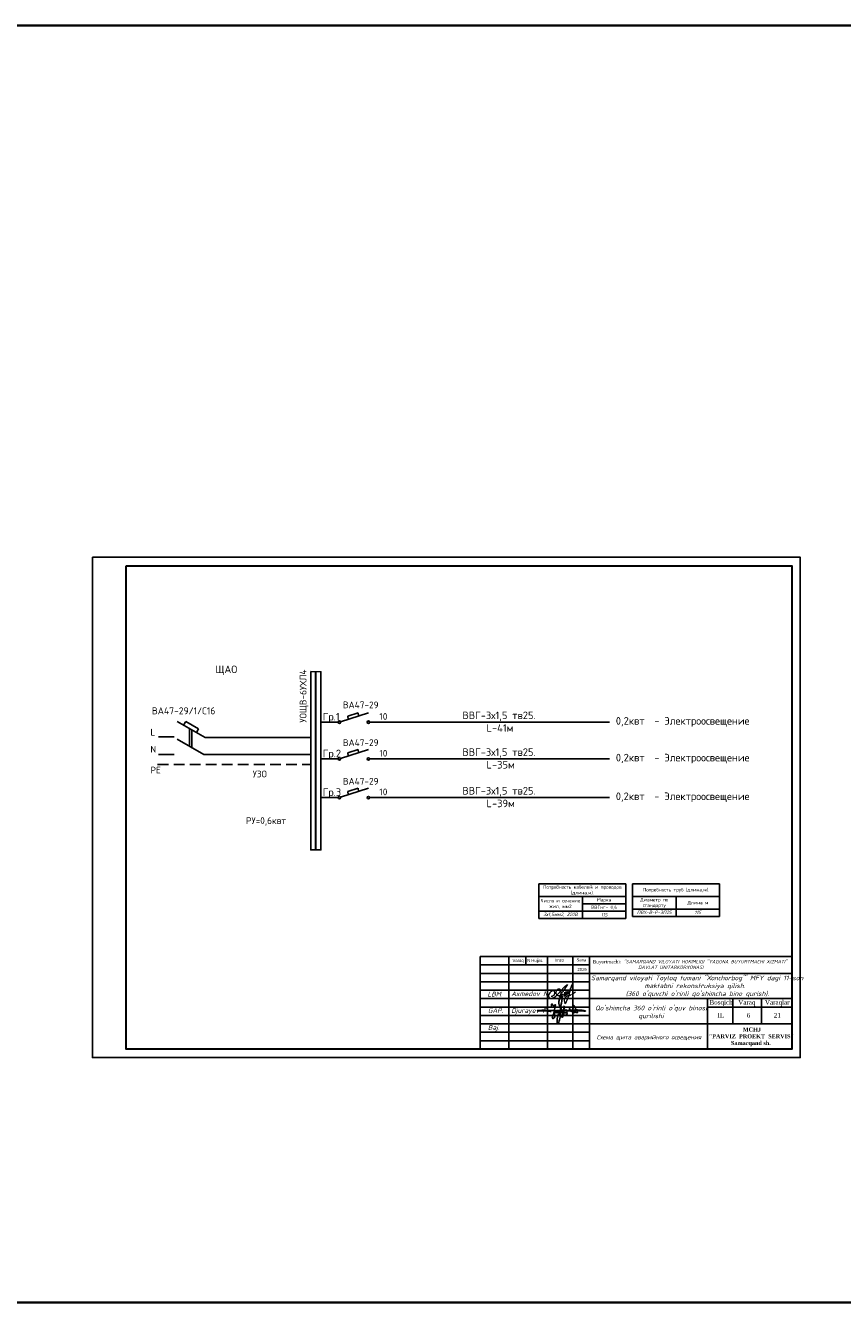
# Model space of a CAD drawing. Header units: millimetres. Extents: x 1114507 to 93926427, y 174473 to 817039.
# Tile 53 of 256: x 1433026 to 1481492, y 741235 to 817039. Entities that reach past the tile are written whole.
import ezdxf

# ---------------------------------------------------------------- set-up
doc = ezdxf.new("R2010")
doc.units = ezdxf.units.MM
doc.linetypes.add('ACAD_ISO02W100', pattern=[15, 12, -3])
doc.linetypes.add('DASHED', pattern=[19.05, 12.7, -6.35])
doc.layers.add('(002) Рамка', color=7, linetype='Continuous')
doc.layers.add('Ф А С А Д', color=250, linetype='Continuous', lineweight=15)
doc.layers.add('Шаблон 2', color=7, linetype='Continuous', lineweight=13)
doc.styles.add('arial', font='arial.ttf', dxfattribs={"height": 300})
doc.styles.add('iso', font='isocpeur.TTF')
doc.styles.add('ISOCPEUR', font='isocpeur.TTF')
doc.styles.add('ISOCPEUR 1', font='isocpeur.TTF')
doc.styles.add('PDF ISOCPEUR', font='isocpeur.TTF')
doc.styles.get("Standard").update_dxf_attribs({"font": 'isocpeui.ttf'})
doc.styles.add('Sunnat', font='ariali.ttf')
doc.styles.add('WMF-Times New Roman0', font='times.ttf')
doc.styles.add('ńňčëü1', font='isocpeui.ttf', dxfattribs={"height": 350})
doc.styles.add('Суннат', font='ariali.ttf', dxfattribs={"height": 250})
doc.styles.add('Суннат10', font='ariali.ttf', dxfattribs={"height": 250})

# ---------------------------------------------------------------- blocks, each defined once
blk = doc.blocks.new('*T1881')
at = {"color": 0, "linetype": 'ByBlock', "lineweight": -2, "ltscale": 100, "transparency": 16777216}
for p, q in [((0, 0), (5170, 0)), ((0, 0), (0, -2050)), ((5170, 0), (5170, -2050)), ((0, -755), (5170, -755)), ((2585, -755), (2585, -2050)), ((2585, -1188), (5170, -1188)), ((0, -1622), (5170, -1622)), ((0, -2050), (5170, -2050))]:
    blk.add_line(p, q, dxfattribs=at)
at = {"color": 0, "lineweight": 15, "ltscale": 100, "transparency": 16777216, "char_height": 200, "attachment_point": 5}
for s, insert, width, style in [('{\\fISOCPEUR|b0|i0|c204|p34;Потребность кабелей и проводов (длина,м). }', (2585, -377), 5008.82, 'iso'), ('{\\fISOCPEUR|b0|i0|c204|p34;Число и сечение жил, мм2}', (1292, -1188), 2423.82, 'iso'), ('ВВГнг- 0,6', (3878, -1405), 2423.82, 'PDF ISOCPEUR'), ('Марка', (3878, -971), 2423.82, 'PDF ISOCPEUR')]:
    blk.add_mtext(s, dxfattribs=dict(at, insert=insert, width=width, style=style))
at = {"color": 0, "lineweight": 15, "ltscale": 100, "transparency": 16777216, "char_height": 200, "width": 2423.82}
for s, insert, attachment_point in [('3х1,5мм2, 220В ', (1292, -1702), 2), ('115', (3878, -1836), 5)]:
    blk.add_mtext(s, dxfattribs=dict(at, insert=insert, attachment_point=attachment_point))
blk = doc.blocks.new('*T1882')
at = {"color": 0, "linetype": 'ByBlock', "lineweight": -2, "ltscale": 100, "transparency": 16777216}
for p, q in [((0, 0), (5170, 0)), ((0, 0), (0, -1937)), ((5170, 0), (5170, -1937)), ((0, -755), (5170, -755)), ((2585, -755), (2585, -1937)), ((0, -1509), (5170, -1509)), ((0, -1937), (5170, -1937))]:
    blk.add_line(p, q, dxfattribs=at)
at = {"color": 0, "lineweight": 15, "ltscale": 100, "transparency": 16777216, "char_height": 200, "attachment_point": 5}
for s, insert, width, style in [('{\\fISOCPEUR|b0|i0|c204|p34;Потребность труб (длина,м). }', (2585, -377), 5008.82, 'iso'), ('{\\fISOCPEUR|b0|i0|c204|p34;Диаметр по стандарту}', (1292, -1132), 2423.82, 'ISOCPEUR'), ('{\\fISOCPEUR|b0|i0|c204|p34;Длина м}', (3878, -1132), 2423.82, 'ISOCPEUR')]:
    blk.add_mtext(s, dxfattribs=dict(at, insert=insert, width=width, style=style))
at = {"color": 0, "lineweight": 15, "ltscale": 100, "transparency": 16777216, "char_height": 200, "width": 2423.82, "attachment_point": 2}
for s, insert in [('ПВХ-В-Р-ЭП25', (1292, -1590)), ('115', (3878, -1590))]:
    blk.add_mtext(s, dxfattribs=dict(at, insert=insert))
blk = doc.blocks.new('rgsxhy')
at = {"color": 5}
for points in [[(30159764, 9369979), (30160729, 9371976), (30160134, 9373086), (30160845, 9375073), (30160529, 9371279), (30160336, 9368855), (30159821, 9367832), (30159766, 9369571), (30165013, 9370643)], [(30158109, 9371020), (30157190, 9371107), (30154479, 9371260), (30157795, 9371310), (30158983, 9371230), (30160506, 9371280), (30167135, 9371184), (30164561, 9371384), (30162918, 9371683), (30163073, 9372004)], [(30158318, 9372237), (30158292, 9372259), (30158313, 9372993), (30158693, 9372536), (30159097, 9372756), (30158930, 9370820), (30158827, 9369247), (30158463, 9369143), (30158559, 9369856), (30159235, 9371184), (30159510, 9371288), (30159540, 9370947), (30159450, 9370679), (30159339, 9370650), (30159361, 9370924), (30159747, 9371281), (30159933, 9371214), (30159918, 9370984), (30159866, 9370709), (30159740, 9370650), (30159740, 9370910), (30160119, 9371295), (30160364, 9371221), (30160282, 9370791), (30160134, 9370702), (30160156, 9370902), (30160253, 9371169), (30160416, 9371266), (30160624, 9371251), (30160631, 9370947), (30160520, 9370739), (30160416, 9370746), (30160527, 9370999), (30160698, 9371199), (30160869, 9371251), (30161010, 9371117), (30161025, 9370828), (30160854, 9370717), (30160832, 9370976), (30160958, 9371184), (30161196, 9371429), (30161627, 9371986), (30161567, 9372349), (30161322, 9370056), (30161196, 9369744), (30161032, 9369450), (30160943, 9369915), (30161107, 9370464), (30161478, 9371132), (30161961, 9371429), (30162250, 9371221), (30162198, 9370761), (30161687, 9370666), (30161515, 9370590), (30161433, 9370590), (30162154, 9370635), (30162280, 9370516), (30162243, 9370197), (30162028, 9370012), (30161575, 9370012), (30161352, 9370012), (30161322, 9370071)], [(30163692, 9371398), (30163961, 9372626), (30163708, 9372145), (30164262, 9372436), (30164117, 9370650), (30164117, 9371236), (30164841, 9371318), (30164871, 9371483), (30164848, 9371138), (30165028, 9371176), (30165036, 9371416), (30165013, 9370643)]]:
    blk.add_spline(points, degree=3, dxfattribs=at)
blk = doc.blocks.new('rthtrh')
at = {"color": 5}
for p, q in [((1363842, 521141), (1363854, 521167)), ((1363854, 521167), (1363868, 521192)), ((1363868, 521192), (1363889, 521219)), ((1363889, 521219), (1363907, 521234)), ((1363907, 521234), (1363927, 521243)), ((1363927, 521243), (1363940, 521249)), ((1363940, 521249), (1363965, 521249)), ((1363965, 521249), (1363988, 521244)), ((1363988, 521244), (1364013, 521227)), ((1364013, 521227), (1364030, 521204)), ((1364030, 521204), (1364039, 521185)), ((1364039, 521185), (1364046, 521147)), ((1364046, 521147), (1364044, 521090)), ((1363834, 521118), (1363842, 521141)), ((1363834, 521086), (1363834, 521118)), ((1363834, 521056), (1363834, 521086)), ((1363840, 521035), (1363834, 521056)), ((1363845, 521017), (1363840, 521035)), ((1363865, 520990), (1363845, 521017)), ((1363882, 520966), (1363865, 520990)), ((1363895, 520959), (1363882, 520966)), ((1363917, 520946), (1363895, 520959)), ((1363951, 520940), (1363917, 520946)), ((1363996, 520940), (1363951, 520940)), ((1364033, 520940), (1363996, 520940)), ((1364017, 520962), (1364016, 520946)), ((1364016, 520946), (1364016, 520940)), ((1364026, 520997), (1364017, 520962)), ((1364037, 521043), (1364026, 520997)), ((1364075, 520948), (1364033, 520940)), ((1364044, 521090), (1364037, 521043)), ((1364148, 520999), (1364075, 520948)), ((1364568, 521050), (1364689, 521123))]:
    blk.add_line(p, q, dxfattribs=at)
for points in [[(1363608, 520919), (1363661, 520924), (1363702, 520951), (1363738, 520975), (1363765, 521018), (1363780, 521059), (1363780, 521096), (1363765, 521122), (1363753, 521142), (1363714, 521156), (1363671, 521156), (1363631, 521136), (1363583, 521097), (1363555, 521074), (1363525, 521025), (1363511, 520984), (1363500, 520955), (1363500, 520930), (1363508, 520901), (1363515, 520870), (1363535, 520855), (1363555, 520841), (1363586, 520832), (1363613, 520832), (1363645, 520832), (1363675, 520843), (1363732, 520864), (1363761, 520883), (1363817, 520921), (1363863, 520963), (1363919, 521022), (1364179, 521312), (1364247, 521377), (1364282, 521405), (1364314, 521429), (1364336, 521443), (1364310, 521401), (1364279, 521361), (1364173, 521198), (1364133, 521139), (1364110, 521102), (1364087, 521068), (1364069, 521040), (1364047, 520995), (1364019, 520954), (1364007, 520925), (1363990, 520903), (1363970, 520879)], [(1364210, 521100), (1364186, 521015), (1364172, 520967), (1364172, 520940), (1364173, 520926), (1364179, 520925), (1364185, 520931), (1364202, 520956), (1364218, 520984), (1364240, 521027), (1364256, 521068), (1364272, 521125), (1364269, 521122), (1364225, 520990), (1364220, 520961), (1364220, 520944), (1364225, 520939), (1364232, 520939), (1364241, 520950), (1364248, 520960), (1364254, 520969), (1364260, 520978), (1364273, 520996), (1364281, 521008), (1364288, 521027), (1364309, 521073), (1364315, 521086), (1364332, 521126), (1364332, 521134), (1364327, 521134), (1364314, 521097), (1364294, 521040), (1364290, 521012), (1364293, 520997), (1364298, 520988), (1364308, 520988), (1364316, 520999), (1364326, 521014), (1364344, 521036), (1364351, 521047), (1364377, 521090), (1364389, 521112), (1364414, 521155), (1364449, 521203), (1364476, 521258), (1364523, 521332), (1364563, 521417), (1364583, 521493), (1364590, 521517), (1364590, 521527), (1364583, 521532), (1364571, 521532), (1364561, 521512), (1364541, 521459), (1364498, 521348), (1364434, 521131), (1364395, 520998), (1364377, 520936), (1364337, 520802), (1364282, 520678), (1364249, 520605), (1364238, 520588), (1364230, 520594), (1364226, 520615), (1364222, 520638), (1364214, 520663), (1364206, 520725), (1364206, 520774), (1364224, 520814), (1364265, 520883), (1364310, 520926), (1364364, 520959), (1364411, 520988), (1364432, 520996), (1364434, 520992), (1364431, 520979), (1364419, 520970), (1364414, 520960), (1364416, 520951), (1364423, 520951), (1364434, 520958), (1364443, 520964), (1364452, 520968), (1364474, 520975), (1364483, 520978), (1364492, 520986), (1364499, 520996), (1364503, 521002), (1364511, 521006), (1364511, 521006)]]:
    blk.add_lwpolyline(points, dxfattribs=at)
blk = doc.blocks.new('dhyjfyuk')
for p, q in [((4383414, -1184524), (4383414, -1212024)), ((4383414, -1184524), (4383414, -1212024)), ((4383414, -1184524), (4383414, -1212024)), ((4475914, -1184524), (4383414, -1184524)), ((4391914, -1184524), (4391914, -1212024)), ((4391914, -1184524), (4391914, -1212024)), ((4397013, -1184524), (4397013, -1187024)), ((4403414, -1184524), (4403414, -1212024)), ((4410914, -1184524), (4410914, -1212024)), ((4415914, -1184524), (4415914, -1212024)), ((4475914, -1212024), (4475914, -1184524)), ((4475914, -1184524), (4475914, -1212024)), ((4415914, -1187024), (4383414, -1187024)), ((4415914, -1189524), (4383414, -1189524)), ((4415914, -1189524), (4475914, -1189524)), ((4415914, -1192024), (4383414, -1192024)), ((4415914, -1194524), (4383414, -1194524)), ((4383414, -1197024), (4475914, -1197024)), ((4450914, -1212024), (4450914, -1197024)), ((4458414, -1204524), (4458414, -1197024)), ((4466914, -1204524), (4466914, -1197024)), ((4383414, -1199524), (4415914, -1199524)), ((4450914, -1199524), (4475914, -1199524)), ((4383414, -1202024), (4415914, -1202024)), ((4383414, -1204524), (4475914, -1204524)), ((4383414, -1207024), (4415914, -1207024)), ((4383414, -1209524), (4415914, -1209524))]:
    blk.add_line(p, q)
at = {"lineweight": 9, "xscale": 1.125175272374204, "yscale": 1.125175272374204, "zscale": 1.125175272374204}
blk.add_blockref('rgsxhy', (-29528647, -11744878), dxfattribs=at)
at = {"layer": 'Ф А С А Д', "xscale": 6.676455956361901, "yscale": 6.676455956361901, "zscale": 6.676455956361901}
blk.add_blockref('rthtrh', (-4699584, -4674220), dxfattribs=at)
at = {"linetype": 'ACAD_ISO02W100', "lineweight": 5, "ltscale": 70, "char_height": 883.9, "attachment_point": 1, "style": 'arial'}
for s, insert in [('Varaq', (4393061, -1185254)), ('N Hujjat.', (4397374, -1185220)), ('Imzo', (4405607, -1185185)), ('Sana', (4412025, -1185111)), ('2026', (4412332, -1187897))]:
    blk.add_mtext(s, dxfattribs=dict(at, insert=insert))
at = {"style": 'WMF-Times New Roman0'}
for s, insert, char_height, width, attachment_point in [('Buyurtmachi:{\\fISOCPEUR|b0|i1|c204|p34; "SAMARQAND VILOYATI HOKIMLIGI "YAGONA\\fISOCPEUR|b0|i1|c0|p34; \\fISOCPEUR|b0|i1|c204|p34;BUYURTMACHI XIZMATI" \\fISOCPEUR|b0|i1|c0|p34;\\P                   \\fISOCPEUR|b0|i1|c204|p34;DAVLAT UNITARKORXONASI}', (4416879, -1186878, 105406), 1000, 59035.39, 4), ('\\pi924.63548;{\\fISOCPEUR|b0|i1|c0|p34;Samarqand viloyati Toyloq tumani "\\fISOCPEUR|b0|i1|c204|p34;Хо\\fISOCPEUR|b0|i1|c0|p34;n\\fISOCPEUR|b0|i1|c204|p34;с\\fISOCPEUR|b0|i1|c0|p34;h\\fISOCPEUR|b0|i1|c204|p34;о\\fISOCPEUR|b0|i1|c0|p34;rb\\fISOCPEUR|b0|i1|c204|p34;о\\fISOCPEUR|b0|i1|c0|p34;g\'" \\fISOCPEUR|b0|i1|c204|p34;М\\fISOCPEUR|b0|i1|c0|p34;FY dagi 11-son \\P\\pi16770.62033;maktabni rekonstruksiya qilish. \\P\\pi11200.3173;(360 o\'quvchi o\'rinli qo\'shimcha bino qurish).}', (4415422, -1193420), 1400, 60812.6, 4), ('{\\fISOCPEUR|b0|i1|c0|p34;Axmedov N.}', (4392650, -1194845), 1414.29, 17081.22, 1), ("\\pt12184.088;{\\fISOCPEUR|b0|i1|c0|p34;Qo'shimcha 360 o'rinli o'quv binosi qurilishi}", (4434117, -1199099), 1400, 29815.79, 2), ('\\pi12888.864;{\\fTimes New Roman|b1|i0|c204|p18;\\C0;MCHJ\\P\\pi2815.884;\\C1;"PARVIZ  PROEKT  SERVIS"\\C0;\\P\\pi9383.364;Samarqand sh.\\C256; }', (4448452, -1205594), 1200, 29788.7, 1)]:
    blk.add_mtext(s, dxfattribs=dict(at, insert=insert, char_height=char_height, width=width, attachment_point=attachment_point))
at = {"attachment_point": 1}
for s, insert, char_height, width in [('{\\C1;LBM.}', (4385613, -1194981), 1414.3, 6256.98), ('{\\fTimes New Roman|b0|i0|c204|p18;Bosqich}', (4451477, -1197432), 1370.37, 6256.98), ('{\\fTimes New Roman|b0|i0|c204|p18;Varaq}', (4460004, -1197453), 1370.37, 6256.98), ('{\\fTimes New Roman|b0|i0|c204|p18;Varaqlar}', (4467912, -1197449), 1370.37, 6256.98), ('{\\C1;GAP\\fTimes New Roman|b0|i0|c204|p18;.}', (4385736, -1199872), 1414.29, 6256.98), ('Djurayev F.', (4392650, -1199845), 1414.29, 10763.87), ('{\\fTimes New Roman|b0|i0|c204|p18;IL}', (4453851, -1201255), 1370.37, 6256.98), ('{\\fTimes New Roman|b0|i0|c0|p18;21}', (4470555, -1201289), 1370.37, 6256.98), ('{\\C1;Baj.}', (4385736, -1204872), 1414.3, 6256.98)]:
    blk.add_mtext(s, dxfattribs=dict(at, insert=insert, char_height=char_height, width=width))

msp = doc.modelspace()

# ---------------------------------------------------------------- linework, layer by layer
at = {"color": 0}
for p, q in [((1451716.3, 775711.8, 0), (1453372.7, 776238.6, 0)), ((1443672.9, 774778.1, 0), (1442028.5, 775721.4, 0)), ((1443672.9, 774778.1, 0), (1442028.5, 775721.4, 0)), ((1442530.2, 775728.3, 0), (1442401, 775502.5, 0)), ((1442530.2, 775728.3, 0), (1442401, 775502.5, 0)), ((1443288, 775293.7, 0), (1442530.2, 775728.3, 0)), ((1443288, 775293.7, 0), (1442530.2, 775728.3, 0)), ((1450553, 775684.6, 0), (1451577.8, 775684.6, 0)), ((1452156, 776047.2, 0), (1452756.6, 776233.7, 0)), ((1452176.2, 775862.4, 0), (1452156, 776047.2, 0)), ((1452756.6, 776233.7, 0), (1452786, 776052.8, 0)), ((1453441.9, 775684.6, 0), (1467680.8, 775684.6, 0)), ((1440905.1, 774819.8, 0), (1441848, 774819.8, 0)), ((1440905.1, 774819.8, 0), (1441848, 774819.8, 0)), ((1442754.7, 774258.8, 0), (1442754.7, 775304.8, 0)), ((1442754.7, 774258.8, 0), (1442754.7, 775304.8, 0)), ((1442884.8, 774184.2, 0), (1442884.8, 775230.2, 0)), ((1442884.8, 774184.2, 0), (1442884.8, 775230.2, 0)), ((1443288, 775293.7, 0), (1443158.8, 775067.8, 0)), ((1443288, 775293.7, 0), (1443158.8, 775067.8, 0)), ((1443672.9, 774778.1, 0), (1444405.9, 774778.1, 0)), ((1443672.9, 774778.1, 0), (1444405.9, 774778.1, 0)), ((1444405.9, 774778.1, 0), (1449950.1, 774778.1, 0)), ((1444405.9, 774778.1, 0), (1449950.1, 774778.1, 0)), ((1443600.3, 773773.8, 0), (1442028.5, 774675.4, 0)), ((1443600.3, 773773.8, 0), (1442028.5, 774675.4, 0)), ((1451716.3, 773529.8, 0), (1453372.7, 774056.5, 0)), ((1452156, 773865.2, 0), (1452756.6, 774051.7, 0)), ((1452756.6, 774051.7, 0), (1452786, 773870.7, 0)), ((1440905.1, 773773.8, 0), (1441848, 773773.8, 0)), ((1440905.1, 773773.8, 0), (1441848, 773773.8, 0)), ((1443600.3, 773773.8, 0), (1444405.9, 773773.8, 0)), ((1443600.3, 773773.8, 0), (1444405.9, 773773.8, 0)), ((1444405.9, 773773.8, 0), (1449949.8, 773773.8, 0)), ((1444405.9, 773773.8, 0), (1449949.8, 773773.8, 0)), ((1450553, 773502.5, 0), (1451577.8, 773502.5, 0)), ((1452176.2, 773680.4, 0), (1452156, 773865.2, 0)), ((1453441.9, 773502.5, 0), (1467680.8, 773502.5, 0)), ((1451714.7, 771235.1, 0), (1453371.1, 771761.9, 0)), ((1452154.4, 771570.5, 0), (1452755, 771757, 0)), ((1452755, 771757, 0), (1452784.4, 771576, 0)), ((1450551.4, 771207.9, 0), (1451576.2, 771207.9, 0)), ((1452174.7, 771385.7, 0), (1452154.4, 771570.5, 0)), ((1453440.3, 771207.9, 0), (1467679.2, 771207.9, 0))]:
    msp.add_line(p, q, dxfattribs=at)
at = {"color": 0, "lineweight": 35, "ltscale": 100}
msp.add_lwpolyline([(1114507.2, 817038.9), (2439942.4, 817038.9), (2439942.4, 741234.8), (1114507.2, 741234.8)], close=True, dxfattribs=at)
at = {"color": 5, "lineweight": 30, "elevation": 0}
msp.add_lwpolyline([(1438992.1, 784971.7), (1478492.1, 784971.7), (1478492.1, 756271.7), (1438992.1, 756271.7)], close=True, dxfattribs=at)
at = {"color": 0, "elevation": 0}
msp.add_lwpolyline([(1449951.3, 778681.9), (1450553, 778680.8), (1450549.8, 768099.1), (1449948.1, 768099.1)], close=True, dxfattribs=at)
at = {"linetype": 'DASHED', "ltscale": 50, "elevation": 0}
msp.add_lwpolyline([(1440862.5, 773170.2), (1449948.6, 773171.4)], dxfattribs=at)
at = {"color": 0}
for centre in [(1451649.6, 775685.1, 0), (1453370.1, 775685.1, 0), (1451649.6, 773503, 0), (1453370.1, 773503, 0), (1451648, 771208.4, 0), (1453368.5, 771208.4, 0)]:
    msp.add_circle(centre, 71.8, dxfattribs=at)
at = {"layer": 'Defpoints', "color": 3, "linetype": 'ByBlock', "elevation": 0}
msp.add_lwpolyline([(1436992.1, 785471.7), (1478992.1, 785471.7), (1478992.1, 755771.7), (1436992.1, 755771.7)], close=True, dxfattribs=at)
at = {"layer": 'Шаблон 2', "lineweight": 30, "elevation": 0}
msp.add_lwpolyline([(1450252.1, 768099.1), (1450252.1, 778681.4)], dxfattribs=at)

# ---------------------------------------------------------------- block references
at = {"layer": '(002) Рамка', "lineweight": 50, "xscale": 0.1999999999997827, "yscale": 0.1999999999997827, "zscale": 0.1999999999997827}
for p in [(321235.3, 998676.5, 0), (368239.9, 998676.5, 0), (424263, 998676.5, 0), (480286.3, 998676.5, 0), (536309.5, 998676.5, 0), (583309.2, 998676.5, 0)]:
    msp.add_blockref('dhyjfyuk', p, dxfattribs=at)
for name, p in [('*T1881', (1463475.1, 766082.1, 0)), ('*T1882', (1469033.7, 766084.1, 0))]:
    msp.add_blockref(name, p)

# ---------------------------------------------------------------- texts
at = {"linetype": 'ByBlock', "lineweight": 30, "ltscale": 10, "insert": (1197603, 784433.1, 0), "char_height": 250, "width": 18040, "attachment_point": 1, "style": 'ISOCPEUR 1'}
msp.add_mtext('     Рабочая документация по объекту: {\\C7;школы ^J}     Настоящий проект выполнен на основании чертежей марки АС, ВК и ОВ в соответствии с требованиями КМК и ПУЭ.\\P     Внешнее электроснабжение решается в отдельном проекте "Внутриплощадочных сетей"\\P     Проект энергоснабжения школы.\\P     Установленная мощность 33,6 кВт; Расчетная мощность 30,2 кВт  \\P     По надежности энергоснабжения школа относится к потребителям II категории.\\P\\pi1291.6675,t0,19518.5175;{\\LСиловое электрооборудование:\\P\\pi0,tz;}     В качестве вводно-распределительного и силового щита принят щит {\\C0;ПР11-3060-21УЗ (изготовить индв. по заказу) }. В качестве осветительного и силового щита принять щит ЩРВ-6 {\\C0;(изготовить индв. по заказу)} и щит комплектный ОЩВ.\\P\\pt0,19518.5175;     Электропотребителями здания  являются: освещение, штепсельные розетки, электропотребители технологического оборудования. Главный распределительный щит, силовые щиты и щиты освещения приняты сборными с модульными автоматическими выключателями с установкой на DIN-рейку по индивидуальному заказу. В распределительных щитах предусматривается устройство заземляющей шины. Фазораспределение злектронагрузок должно быть равномерным. Автоматические выключатели на розеточных группах имеют устройства  защитного отключения. \\P\\ptz;     Силовыми электроприемниками являются потребители сантехнического и технологического оборудования помещений. Магистральные и распределительные сети выполняются медным кабелем ВВГнг  в винипластовых  трубах в стенах срыто под штукатуркой. Ответвительные коробки установить скрыто на стене.\\P     1.  Розетки разместить на высоте 1800 мм от чистого пола в  помещениях   для  пребывания  детей  (А также см. уточнение по плану)  согласно пункта 12.34 КМК КМК КМК 2.04.17-19. ^J     2.  Выключатели во всех помещениях разместить на высоте 1800 мм.  Отступ от проёмов дверей - 200 мм, а также см. уточнение по плану.^J  Допускается установка выключателей под потолком с управлением при помощи шнура. ПУЭ п. 6.6.31.^J  Установка штепсельных розеток в ванных комнатах, душевых, мыльных помещениях бань, помещениях, содержащих нагреватели для саун (далее по тексту «саунах»), а также в стиральных помещениях прачечных не допускается ПУЭ п. 7.1.48.^JМинимальное расстояние от выключателей, штепсельных розеток и элементов электроустановок до газопроводов должно быть не менее 0,5 м ПУЭ п. 7.1.50.\\P{\\O      \\L\\oЭлектроосвещение}\\P     В соответствии КМК КМК 2.01.05-19. в проекте предусматривается общее рабочее, эвакуационное освещение на напряжение 220В.  Рабочее освещение предусматривается во всех помещениях комплекса, эвакуационное - в коридорах, в фойе, лестничных клетках, вестибюле. На выходах по пути эвакуации устанавливаются световые указатели "Выход" с аккумуляторными  батареями. Светильники аварийного освещения обозначаются значком "А" и выбираются из числа светильников рабочего освещения и питаются от щита ЩАО. Управление освещением выполняется включателями, устанавливаемыми по месту. Выбор светильников произведен в соответствии с назначением помещений, их конструктивными особенностями и характеристикой окружающей среды. В качестве источников света приняты светильники потолочные светодиодные LED панели и {\\C0;светодиодные линейные светильники} . Групповые сети освещения выполняются медным кабелем ВВГнг в винипластовой трубе.\\P\\pi1896.36,t0,28627.16;{\\LЗаземление}\\P\\pi0,tz;     Для защиты от поражения  электрическим током применяется система заземления TN-S  (используется 3я и 5я  жила  кабеля) и выполняется уравнивание потенциалов. Все металлические нетоковедущие части электрооборудования подлежат заземлению. В качестве заземляющих проводников используются нулевые провода сети и специальные заземляющие проводники, прокладываемые совместно с рабочими проводниками от электрощитов до электропотребителей. Сопротивление растеканию тока заземляющих устройств не должно превышать 4 Ом в любое время года. Внутренний контур заземления необходимо присоединить к наружному контуру заземления. Защита от заноса высокого потенциала и уравнивание потенциалов выполняется путем присоединения металлической арматуры фундаментов к горизонтальному  заземлителю. Все соединения выполнить сваркой.', dxfattribs=at)
at = {"color": 0, "attachment_point": 1}
for s, insert, char_height, width, style in [('{\\fISOCPEUR|b0|i0|c204|p34;ЩАО}', (1444290.6, 779046, 0), 450, 1232.96, 'Sunnat'), ('{\\fISOCPEUR|b0|i0|c204|p34;ВА\\fISOCPEUR|b0|i0|c0|p34;47-29/1/\\fISOCPEUR|b0|i0|c204|p34;С16}', (1440521.4, 776564, 0), 412.5, 1001.929, 'Sunnat'), ('{\\fISOCPEUR|b0|i0|c204|p34;ВА\\fISOCPEUR|b0|i0|c0|p34;47-29}', (1451856.3, 776910.7, 0), 400, 491.537, 'Суннат10'), ('{\\fISOCPEUR|b0|i0|c204|p34;ВВГ-\\fISOCPEUR|b0|i0|c0|p34;3\\fISOCPEUR|b0|i0|c204|p34;х1\\fISOCPEUR|b0|i0|c0|p34;,5\\fISOCPEUR|b0|i0|c204|p34; \\C256;тв25\\fISOCPEUR|b0|i0|c0|p34;\\C0;. \\P\\fISOCPEUR|b0|i0|c204|p34;     \\fISOCPEUR|b0|i0|c0|p34;L-41\\fISOCPEUR|b0|i0|c204|p34;м}', (1458943.9, 776312.8, 0), 450, 7674.163, 'Суннат'), ('{\\fISOCPEUR|b0|i0|c204|p34;10}', (1454019.3, 776223.3, 0), 400, 491.537, 'Суннат10'), ('{\\fISOCPEUR|b0|i0|c0|p34;0,2\\fISOCPEUR|b0|i0|c204|p34;квт  \\fISOCPEUR|b0|i0|c0|p34;- \\fISOCPEUR|b0|i0|c204|p34;Электроосвещение}', (1468047.8, 775986.6, 0), 450, 13464.854, 'Суннат'), ('{\\fISOCPEUR|b0|i0|c0|p34;L}', (1440434.2, 775289.5, 0), 400, 491.537, 'Суннат10'), ('{\\fISOCPEUR|b0|i0|c0|p34;N}', (1440434.2, 774269.5, 0), 400, 491.537, 'Суннат10'), ('{\\fISOCPEUR|b0|i0|c204|p34;ВА\\fISOCPEUR|b0|i0|c0|p34;47-29}', (1451856.3, 774668.1, 0), 400, 491.537, 'Суннат10'), ('{\\fISOCPEUR|b0|i0|c204|p34;10}', (1454019.3, 774041.2, 0), 400, 491.537, 'Суннат10'), ('{\\fISOCPEUR|b0|i0|c204|p34;ВВГ-\\fISOCPEUR|b0|i0|c0|p34;3\\fISOCPEUR|b0|i0|c204|p34;х1\\fISOCPEUR|b0|i0|c0|p34;,5\\fISOCPEUR|b0|i0|c204|p34; \\C256;тв25\\fISOCPEUR|b0|i0|c0|p34;\\C0;. \\P\\fISOCPEUR|b0|i0|c204|p34;     \\fISOCPEUR|b0|i0|c0|p34;L-35\\fISOCPEUR|b0|i0|c204|p34;м}', (1458943.9, 774130.7, 0), 450, 7674.163, 'Суннат'), ('{\\fISOCPEUR|b0|i0|c0|p34;0,\\fISOCPEUR|b0|i0|c204|p34;2квт  \\fISOCPEUR|b0|i0|c0|p34;- \\fISOCPEUR|b0|i0|c204|p34;Электроосвещение}', (1468047.8, 773804.5, 0), 450, 13464.854, 'Суннат'), ('{\\fISOCPEUR|b0|i0|c204|p34;РЕ}', (1440434.2, 773039.5, 0), 400, 491.537, 'Суннат10'), ('{\\fISOCPEUR|b0|i0|c204|p34;УЗО}', (1446504.2, 772809.5, 0), 400, 491.537, 'Суннат10'), ('{\\fISOCPEUR|b0|i0|c204|p34;ВА\\fISOCPEUR|b0|i0|c0|p34;47-29}', (1451854.7, 772373.4, 0), 400, 491.537, 'Суннат10'), ('{\\fISOCPEUR|b0|i0|c204|p34;10}', (1454017.7, 771746.6, 0), 400, 491.537, 'Суннат10'), ('{\\fISOCPEUR|b0|i0|c204|p34;ВВГ\\fISOCPEUR|b0|i0|c0|p34;-3\\fISOCPEUR|b0|i0|c204|p34;х1\\fISOCPEUR|b0|i0|c0|p34;,5\\fISOCPEUR|b0|i0|c204|p34; \\C256;тв25\\fISOCPEUR|b0|i0|c0|p34;\\C0;. \\P\\fISOCPEUR|b0|i0|c204|p34;     \\fISOCPEUR|b0|i0|c0|p34;L-39\\fISOCPEUR|b0|i0|c204|p34;м}', (1458943.9, 771836, 0), 450, 7674.163, 'Суннат'), ('{\\fISOCPEUR|b0|i0|c0|p34;0,\\fISOCPEUR|b0|i0|c204|p34;2квт  \\fISOCPEUR|b0|i0|c0|p34;- \\fISOCPEUR|b0|i0|c204|p34;Электроосвещение}', (1468046.2, 771509.9, 0), 450, 13464.854, 'Суннат'), ('{\\fISOCPEUR|b0|i0|c204|p34;РУ=0,\\fISOCPEUR|b0|i0|c0|p34;6\\fISOCPEUR|b0|i0|c204|p34;квт}', (1446104.2, 770039.5, 0), 400, 491.537, 'Суннат10')]:
    msp.add_mtext(s, dxfattribs=dict(at, insert=insert, char_height=char_height, width=width, style=style))
at = {"color": 0, "insert": (1449293.3, 775659.8, 0), "char_height": 400, "width": 5398.15, "attachment_point": 1, "rotation": 90, "style": 'Суннат'}
msp.add_mtext('{\\fISOCPEUR|b0|i0|c204|p34;УОЩВ\\fISOCPEUR|b0|i0|c0|p34;-6\\fISOCPEUR|b0|i0|c204|p34;УХЛ\\fISOCPEUR|b0|i0|c0|p34;4}', dxfattribs=at)
at = {"color": 0, "char_height": 450, "attachment_point": 1, "style": 'Суннат'}
for s, insert in [('{\\fISOCPEUR|b0|i0|c204|p34;Гр\\fISOCPEUR|b0|i0|c0|p34;.1}', (1450655.9, 776231.6, 0)), ('{\\fISOCPEUR|b0|i0|c204|p34;Гр\\fISOCPEUR|b0|i0|c0|p34;.\\fISOCPEUR|b0|i0|c204|p34;2}', (1450655.9, 774049.5, 0)), ('{\\fISOCPEUR|b0|i0|c204|p34;Гр\\fISOCPEUR|b0|i0|c0|p34;.\\fISOCPEUR|b0|i0|c204|p34;3}', (1450654.3, 771754.8, 0))]:
    msp.add_mtext(s, dxfattribs=dict(at, insert=insert))
at = {"insert": (1475815, 758424.4, 0), "char_height": 274.074, "width": 1251.396, "attachment_point": 1}
msp.add_mtext('{\\fTimes New Roman|b0|i0|c0|p18;6}', dxfattribs=at)
at = {"color": 0, "lineweight": 0, "ltscale": 100, "insert": (1470013.7, 756949.6, 0), "char_height": 250, "width": 7000, "attachment_point": 5, "style": 'ńňčëü1'}
msp.add_mtext('Схема щита аварийного освещения', dxfattribs=at)

doc.saveas('drawing.dxf')
